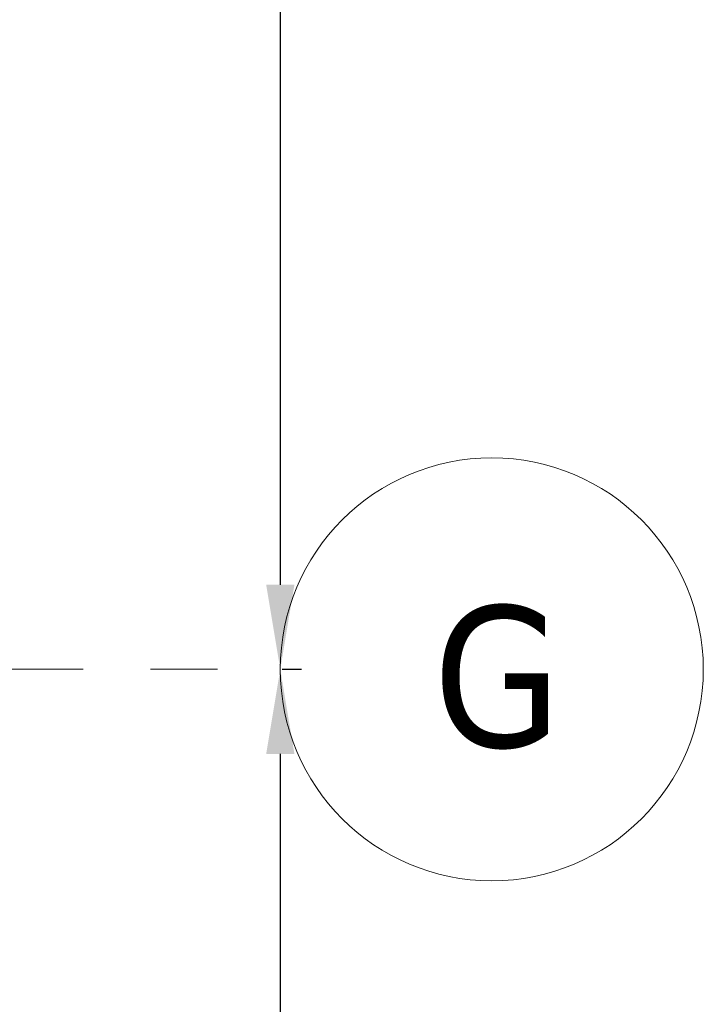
# Model space of a CAD drawing. Extents: x 3165 to 57695, y -7842 to 39081.
# Tile 192 of 248: x 55492 to 57108, y 13036 to 15364. Entities that reach past the tile are written whole.
import ezdxf

# ---------------------------------------------------------------- set-up
doc = ezdxf.new("R2010")
doc.units = 0
doc.header["$LTSCALE"] = 50
doc.header["$PDSIZE"] = -5
doc.linetypes.add('Onderlegger 3e verdieping$0$stramien', pattern=[22.225, 12.7, -3.175, 3.175, -3.175])
doc.layers.get('0').update_dxf_attribs({"linetype": 'CONTINUOUS'})
doc.layers.get('DEFPOINTS').update_dxf_attribs({"linetype": 'CONTINUOUS'})
doc.layers.add('AS-M38--_F123--_Wandlengte', color=1, linetype='CONTINUOUS')
doc.layers.add('Onderlegger 3e verdieping$0$S-GRID', color=8, linetype='CONTINUOUS', lineweight=18)
doc.styles.add('Onderlegger 3e verdieping$0$Tahoma', font='TAHOMA.TTF', dxfattribs={"height": 333.256173})
doc.styles.get("Standard").update_dxf_attribs({"font": 'isocp.shx'})
doc.dimstyles.new('CWall_F2_Wandlengte', dxfattribs={"dimscale": 50, "dimtxt": 2.5, "dimasz": 2, "dimexe": 1, "dimexo": 1, "dimgap": 0.5, "dimtad": 1, "dimdec": 0, "dimdsep": 46, "dimtxsty": 'Standard', "dimcen": 2.5, "dimclrt": 2, "dimadec": 0, "dimazin": 0, "dimtfac": 1, "dimtdec": 0, "dimtix": 1, "dimtmove": 2, "dimatfit": 0, "dimfxl": 0, "dimtolj": 1, "dimtzin": 0, "dimarcsym": 0})

# ---------------------------------------------------------------- blocks, each defined once
blk = doc.blocks.new('Onderlegger 3e verdieping$0$Grid - 5 mm-3639987-Plotview 3e Verdieping - schaal 1 op 100')
at = {"layer": 'Onderlegger 3e verdieping$0$S-GRID'}
blk.add_circle((0, 0), 5, dxfattribs=at)
for start, end in [(360, 180), (180, 360)]:
    blk.add_arc((0, 0), 5, start, end, dxfattribs=at)
blk = doc.blocks.new('Onderlegger 3e verdieping')
at = {"layer": 'Onderlegger 3e verdieping$0$S-GRID', "linetype": 'Onderlegger 3e verdieping$0$stramien'}
blk.add_line((35004.5, 13828.2), (56107.8, 13828.2), dxfattribs=at)
at = {"layer": 'Onderlegger 3e verdieping$0$S-GRID', "xscale": 99.99999999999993, "yscale": 99.99999999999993, "zscale": 99.99999999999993, "rotation": 269.9999999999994}
blk.add_blockref('Onderlegger 3e verdieping$0$Grid - 5 mm-3639987-Plotview 3e Verdieping - schaal 1 op 100', (56607.8, 13828.2), dxfattribs=at)
at = {"layer": 'Onderlegger 3e verdieping$0$S-GRID', "insert": (56620.9, 13978.2), "char_height": 333.3, "width": 365.382, "attachment_point": 2, "line_spacing_factor": 1.000232, "style": 'Onderlegger 3e verdieping$0$Tahoma'}
blk.add_mtext('G', dxfattribs=at)
blk = doc.blocks.new('*D311')
at = {"layer": 'AS-M38--_F123--_Wandlengte', "color": 0, "lineweight": -2}
for p, q in [((55751.4, 19328.2), (56157.8, 19328.2)), ((56107.8, 19128.2), (56107.8, 14028.2)), ((56112.6, 13828.2), (56157.8, 13828.2))]:
    blk.add_line(p, q, dxfattribs=at)
at = {"layer": 'AS-M38--_F123--_Wandlengte', "color": 0}
for points in [[(56074.5, 19128.2), (56141.2, 19128.2), (56107.8, 19328.2)], [(56074.5, 14028.2), (56141.2, 14028.2), (56107.8, 13828.2)]]:
    blk.add_solid(points, dxfattribs=at)
at = {"layer": 'DEFPOINTS', "color": 0}
for p in [(55701.4, 19328.2), (56062.6, 13828.2), (56107.8, 13828.2)]:
    blk.add_point(p, dxfattribs=at)
at = {"layer": 'AS-M38--_F123--_Wandlengte', "color": 2, "insert": (55932.8, 16578.2), "char_height": 300, "attachment_point": 5, "rotation": 90}
blk.add_mtext('\\A1;5500', dxfattribs=at)
blk = doc.blocks.new('*D312')
at = {"layer": 'AS-M38--_F123--_Wandlengte', "color": 0, "lineweight": -2}
for p, q in [((56112.6, 13828.2), (56157.8, 13828.2)), ((56107.8, 13628.2), (56107.8, 8528.2))]:
    blk.add_line(p, q, dxfattribs=at)
at = {"layer": 'AS-M38--_F123--_Wandlengte', "color": 0}
for points in [[(56074.5, 13628.2), (56141.2, 13628.2), (56107.8, 13828.2)], [(56074.5, 8528.2), (56141.2, 8528.2), (56107.8, 8328.2)]]:
    blk.add_solid(points, dxfattribs=at)
at = {"layer": 'DEFPOINTS', "color": 0}
for p in [(56062.6, 13828.2), (56107.8, 8328.2), (56107.8, 8328.2)]:
    blk.add_point(p, dxfattribs=at)
at = {"layer": 'AS-M38--_F123--_Wandlengte', "color": 2, "insert": (55932.8, 11078.2), "char_height": 300, "attachment_point": 5, "rotation": 90}
blk.add_mtext('\\A1;5500', dxfattribs=at)

msp = doc.modelspace()

# ---------------------------------------------------------------- block references
msp.add_blockref('Onderlegger 3e verdieping', (0, 0))

# ---------------------------------------------------------------- dimensions: what is measured, and where the dimension line sits
at = {"layer": 'AS-M38--_F123--_Wandlengte'}
for base, p1, p2, picture, middle in [((56107.8, 13828.2), (55701.4, 19328.2), (56062.6, 13828.2), '*D311', (55932.8, 16578.2)), ((56107.8, 8328.2), (56062.6, 13828.2), (56107.8, 8328.2), '*D312', (55932.8, 11078.2))]:
    dim = msp.add_linear_dim(base=base, p1=p1, p2=p2, angle=90, dimstyle='CWall_F2_Wandlengte', override={"dimtxt": 6, "dimasz": 4}, dxfattribs=at)
    dim.commit()
    dim.dimension.update_dxf_attribs({"geometry": picture, "text_midpoint": middle})

doc.saveas('drawing.dxf')
